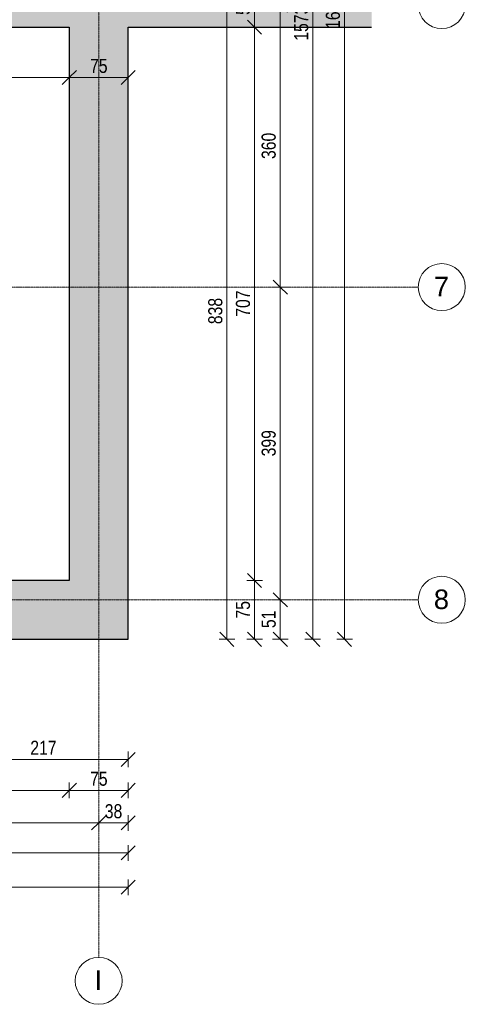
# Model space of a CAD drawing. Header units: centimetres. Extents: x 14727 to 18351, y -10882 to -8514.
# Tile 13 of 20: x 17782 to 18351, y -10882 to -9624. Entities that reach past the tile are written whole.
import ezdxf

# ---------------------------------------------------------------- set-up
doc = ezdxf.new("R2010")
doc.units = ezdxf.units.CM
doc.linetypes.add('Linia siatki', pattern=[0.9925, 0.47, -0.2175, 0.0875, -0.2175])
for name, color, linetype, lineweight in [('A-ANNO-DIMS', 211, 'Continuous', 9), ('A-ANNO-DIMS-100', 211, 'Continuous', 9), ('A-WALL', 113, 'Continuous', 9), ('A-WALL-PATT', 111, 'Continuous', 25), ('I-WALL', 2, 'Continuous', 9), ('S-GRID', 1, 'Continuous', 9), ('S-GRID-IDEN', 1, 'Continuous', 9)]:
    doc.layers.add(name, color=color, linetype=linetype, lineweight=lineweight)
doc.styles.add('Arial', font='arial.ttf', dxfattribs={"height": 25})
doc.styles.add('Arial_3', font='arial.ttf', dxfattribs={"width": 0.8, "height": 18})
doc.dimstyles.new('Przekątna_-_1_8_mm_Arial', dxfattribs={"dimscale": 30.48, "dimtxt": 18.364669, "dimasz": 0.590551, "dimexe": 0.328084, "dimexo": 0.0625, "dimgap": 0.016404, "dimtad": 1, "dimdec": 0, "dimdsep": 46, "dimtxsty": 'Arial_3', "dimblk1": 'OBLIQUE', "dimblk2": 'OBLIQUE', "dimsah": 1, "dimcen": 0.09, "dimazin": 0, "dimtfac": 1, "dimtdec": 4, "dimtix": 1, "dimtmove": 0, "dimatfit": 3, "dimfxl": 0.328084, "dimfxlon": 1, "dimtvp": 1, "dimtolj": 1, "dimtzin": 0, "dimarcsym": 2})

# ---------------------------------------------------------------- blocks, each defined once
blk = doc.blocks.new('Siatka - M_Symbol siatki - okrąg-11506-3b_Poziom parteru inwentaryzacja')
at = {"layer": 'S-GRID-IDEN'}
blk.add_circle((0, 0), 0.3, dxfattribs=at)
blk = doc.blocks.new('DIMBLOCK55-3b_Poziom parteru inwentaryzacja')
at = {"layer": 'A-ANNO-DIMS-100'}
for p, q in [((17704.1, -10568.9), (17704.1, -10558.9)), ((17704.1, -10568.9), (17713.1, -10559.9)), ((17920.6, -10568.9), (17920.6, -10558.9)), ((17920.6, -10568.9), (17929.6, -10559.9)), ((17704.1, -10568.9), (17695.1, -10577.9)), ((17704.1, -10568.9), (17920.6, -10568.9)), ((17704.1, -10568.9), (17704.1, -10578.9)), ((17920.6, -10568.9), (17911.6, -10577.9)), ((17920.6, -10568.9), (17920.6, -10578.9))]:
    blk.add_line(p, q, dxfattribs=at)
at = {"layer": 'A-ANNO-DIMS-100', "color": 0, "insert": (17795.8, -10545), "char_height": 18, "width": 39.668, "attachment_point": 1, "line_spacing_factor": 0.941778, "style": 'Arial_3'}
blk.add_mtext('217', dxfattribs=at)
blk = doc.blocks.new('_Oblique')
at = {"color": 0, "linetype": 'ByBlock', "lineweight": -2}
blk.add_line((-0.5, -0.5), (0.5, 0.5), dxfattribs=at)
blk = doc.blocks.new('DIMBLOCK65-3b_Poziom parteru inwentaryzacja')
at = {"layer": 'A-ANNO-DIMS-100'}
for p, q in [((17368.6, -10608.4), (17368.6, -10598.4)), ((17845.6, -10608.4), (17845.6, -10598.4)), ((17368.6, -10608.4), (17359.6, -10617.4)), ((17368.6, -10608.4), (17377.6, -10599.4)), ((17368.6, -10608.4), (17845.6, -10608.4)), ((17368.6, -10608.4), (17368.6, -10618.4)), ((17845.6, -10608.4), (17836.6, -10617.4)), ((17845.6, -10608.4), (17854.6, -10599.4)), ((17845.6, -10608.4), (17845.6, -10618.4))]:
    blk.add_line(p, q, dxfattribs=at)
at = {"layer": 'A-ANNO-DIMS-100', "color": 0, "insert": (17590.6, -10584.5), "char_height": 18, "width": 39.668, "attachment_point": 1, "line_spacing_factor": 0.941778, "style": 'Arial_3'}
blk.add_mtext('477', dxfattribs=at)
blk = doc.blocks.new('DIMBLOCK66-3b_Poziom parteru inwentaryzacja')
at = {"layer": 'A-ANNO-DIMS-100'}
for p, q in [((17845.6, -10608.4), (17845.6, -10598.4)), ((17920.6, -10608.4), (17920.6, -10598.4)), ((17845.6, -10608.4), (17836.6, -10617.4)), ((17845.6, -10608.4), (17854.6, -10599.4)), ((17845.6, -10608.4), (17920.6, -10608.4)), ((17845.6, -10608.4), (17845.6, -10618.4)), ((17920.6, -10608.4), (17911.6, -10617.4)), ((17920.6, -10608.4), (17929.6, -10599.4)), ((17920.6, -10608.4), (17920.6, -10618.4))]:
    blk.add_line(p, q, dxfattribs=at)
at = {"layer": 'A-ANNO-DIMS-100', "color": 0, "insert": (17872.1, -10584.5), "char_height": 18, "width": 26.445, "attachment_point": 1, "line_spacing_factor": 0.941778, "style": 'Arial_3'}
blk.add_mtext('75', dxfattribs=at)
blk = doc.blocks.new('DIMBLOCK73-3b_Poziom parteru inwentaryzacja')
at = {"layer": 'A-ANNO-DIMS-100'}
for p, q in [((17343.6, -10649.9), (17343.6, -10639.9)), ((17343.6, -10649.9), (17352.6, -10640.9)), ((17883.1, -10649.9), (17883.1, -10639.9)), ((17883.1, -10649.9), (17892.1, -10640.9)), ((17343.6, -10649.9), (17334.6, -10658.9)), ((17343.6, -10649.9), (17883.1, -10649.9)), ((17343.6, -10649.9), (17343.6, -10659.9)), ((17883.1, -10649.9), (17874.1, -10658.9)), ((17883.1, -10649.9), (17883.1, -10659.9))]:
    blk.add_line(p, q, dxfattribs=at)
at = {"layer": 'A-ANNO-DIMS-100', "color": 0, "insert": (17596.8, -10626), "char_height": 18, "width": 39.668, "attachment_point": 1, "line_spacing_factor": 0.941778, "style": 'Arial_3'}
blk.add_mtext('540', dxfattribs=at)
blk = doc.blocks.new('DIMBLOCK74-3b_Poziom parteru inwentaryzacja')
at = {"layer": 'A-ANNO-DIMS-100'}
for p, q in [((17883.1, -10649.9), (17883.1, -10639.9)), ((17883.1, -10649.9), (17892.1, -10640.9)), ((17920.6, -10649.9), (17920.6, -10639.9)), ((17920.6, -10649.9), (17929.6, -10640.9)), ((17883.1, -10649.9), (17874.1, -10658.9)), ((17883.1, -10649.9), (17920.6, -10649.9)), ((17883.1, -10649.9), (17883.1, -10659.9)), ((17920.6, -10649.9), (17911.6, -10658.9)), ((17920.6, -10649.9), (17920.6, -10659.9))]:
    blk.add_line(p, q, dxfattribs=at)
at = {"layer": 'A-ANNO-DIMS-100', "color": 0, "insert": (17890.9, -10626), "char_height": 18, "width": 26.445, "attachment_point": 1, "line_spacing_factor": 0.941778, "style": 'Arial_3'}
blk.add_mtext('38', dxfattribs=at)
blk = doc.blocks.new('DIMBLOCK77-3b_Poziom parteru inwentaryzacja')
at = {"layer": 'A-ANNO-DIMS-100'}
for p, q in [((16794.6, -10688.3), (16794.6, -10678.3)), ((16794.6, -10688.3), (16803.6, -10679.3)), ((17920.6, -10688.3), (17920.6, -10678.3)), ((17920.6, -10688.3), (17929.6, -10679.3)), ((16794.6, -10688.3), (16785.6, -10697.3)), ((16794.6, -10688.3), (17920.6, -10688.3)), ((16794.6, -10688.3), (16794.6, -10698.3)), ((17920.6, -10688.3), (17911.6, -10697.3)), ((17920.6, -10688.3), (17920.6, -10698.3))]:
    blk.add_line(p, q, dxfattribs=at)
at = {"layer": 'A-ANNO-DIMS-100', "color": 0, "insert": (17335.6, -10664.5), "char_height": 18, "width": 52.89, "attachment_point": 1, "line_spacing_factor": 0.941778, "style": 'Arial_3'}
blk.add_mtext('1126', dxfattribs=at)
blk = doc.blocks.new('DIMBLOCK78-3b_Poziom parteru inwentaryzacja')
at = {"layer": 'A-ANNO-DIMS-100'}
for p, q in [((15120.6, -10732), (15120.6, -10722)), ((15120.6, -10732), (15129.6, -10723)), ((17920.6, -10732), (17920.6, -10722)), ((17920.6, -10732), (17929.6, -10723)), ((15120.6, -10732), (15111.6, -10741)), ((15120.6, -10732), (17920.6, -10732)), ((15120.6, -10732), (15120.6, -10742)), ((17920.6, -10732), (17911.6, -10741)), ((17920.6, -10732), (17920.6, -10742))]:
    blk.add_line(p, q, dxfattribs=at)
at = {"layer": 'A-ANNO-DIMS-100', "color": 0, "insert": (16498.6, -10708.2), "char_height": 18, "width": 52.89, "attachment_point": 1, "line_spacing_factor": 0.941778, "style": 'Arial_3'}
blk.add_mtext('2800', dxfattribs=at)
blk = doc.blocks.new('DIMBLOCK101-3b_Poziom parteru inwentaryzacja')
at = {"layer": 'A-ANNO-DIMS-100'}
for p, q in [((18046.8, -9577.7), (18036.8, -9577.7)), ((18046.8, -9577.7), (18037.8, -9568.7)), ((18046.8, -9577.7), (18046.8, -10415.5)), ((18046.8, -9577.7), (18055.8, -9586.7)), ((18046.8, -9577.7), (18056.8, -9577.7)), ((18046.8, -10415.5), (18037.8, -10406.5)), ((18046.8, -10415.5), (18036.8, -10415.5)), ((18046.8, -10415.5), (18055.8, -10424.5)), ((18046.8, -10415.5), (18056.8, -10415.5))]:
    blk.add_line(p, q, dxfattribs=at)
at = {"layer": 'A-ANNO-DIMS-100', "color": 0, "insert": (18022.9, -10013.1), "char_height": 18, "width": 39.668, "attachment_point": 1, "rotation": 90, "line_spacing_factor": 0.941778, "style": 'Arial_3'}
blk.add_mtext('838', dxfattribs=at)
blk = doc.blocks.new('DIMBLOCK107-3b_Poziom parteru inwentaryzacja')
at = {"layer": 'A-ANNO-DIMS-100'}
for p, q in [((18082, -9580.7), (18073, -9571.7)), ((18082, -9580.7), (18072, -9580.7)), ((18082, -9580.7), (18082, -9633.7)), ((18082, -9580.7), (18091, -9589.7)), ((18082, -9580.7), (18092, -9580.7)), ((18082, -9633.7), (18073, -9624.7)), ((18082, -9633.7), (18072, -9633.7)), ((18082, -9633.7), (18091, -9642.7)), ((18082, -9633.7), (18092, -9633.7))]:
    blk.add_line(p, q, dxfattribs=at)
at = {"layer": 'A-ANNO-DIMS-100', "color": 0, "insert": (18058.2, -9618.2), "char_height": 18, "width": 26.445, "attachment_point": 1, "rotation": 90, "line_spacing_factor": 0.941778, "style": 'Arial_3'}
blk.add_mtext('53', dxfattribs=at)
blk = doc.blocks.new('DIMBLOCK108-3b_Poziom parteru inwentaryzacja')
at = {"layer": 'A-ANNO-DIMS-100'}
for p, q in [((18082, -9633.7), (18073, -9624.7)), ((18082, -9633.7), (18072, -9633.7)), ((18082, -9633.7), (18082, -10340.5)), ((18082, -9633.7), (18091, -9642.7)), ((18082, -9633.7), (18092, -9633.7)), ((18082, -10340.5), (18073, -10331.5)), ((18082, -10340.5), (18072, -10340.5)), ((18082, -10340.5), (18091, -10349.5)), ((18082, -10340.5), (18092, -10340.5))]:
    blk.add_line(p, q, dxfattribs=at)
at = {"layer": 'A-ANNO-DIMS-100', "color": 0, "insert": (18058.2, -10003.6), "char_height": 18, "width": 39.668, "attachment_point": 1, "rotation": 90, "line_spacing_factor": 0.941778, "style": 'Arial_3'}
blk.add_mtext('707', dxfattribs=at)
blk = doc.blocks.new('DIMBLOCK109-3b_Poziom parteru inwentaryzacja')
at = {"layer": 'A-ANNO-DIMS-100'}
for p, q in [((18082, -10340.5), (18073, -10331.5)), ((18082, -10340.5), (18072, -10340.5)), ((18082, -10340.5), (18082, -10415.5)), ((18082, -10340.5), (18091, -10349.5)), ((18082, -10340.5), (18092, -10340.5)), ((18082, -10415.5), (18073, -10406.5)), ((18082, -10415.5), (18072, -10415.5)), ((18082, -10415.5), (18091, -10424.5)), ((18082, -10415.5), (18092, -10415.5))]:
    blk.add_line(p, q, dxfattribs=at)
at = {"layer": 'A-ANNO-DIMS-100', "color": 0, "insert": (18058.2, -10389), "char_height": 18, "width": 26.445, "attachment_point": 1, "rotation": 90, "line_spacing_factor": 0.941778, "style": 'Arial_3'}
blk.add_mtext('75', dxfattribs=at)
blk = doc.blocks.new('DIMBLOCK113-3b_Poziom parteru inwentaryzacja')
at = {"layer": 'A-ANNO-DIMS-100'}
for p, q in [((18114.9, -9605.7), (18104.9, -9605.7)), ((18114.9, -9605.7), (18105.9, -9596.7)), ((18114.9, -9605.7), (18114.9, -9965.7)), ((18114.9, -9605.7), (18123.9, -9614.7)), ((18114.9, -9605.7), (18124.9, -9605.7)), ((18114.9, -9965.7), (18105.9, -9956.7)), ((18114.9, -9965.7), (18104.9, -9965.7)), ((18114.9, -9965.7), (18123.9, -9974.7)), ((18114.9, -9965.7), (18124.9, -9965.7))]:
    blk.add_line(p, q, dxfattribs=at)
at = {"layer": 'A-ANNO-DIMS-100', "color": 0, "insert": (18091, -9802.2), "char_height": 18, "width": 39.668, "attachment_point": 1, "rotation": 90, "line_spacing_factor": 0.941778, "style": 'Arial_3'}
blk.add_mtext('360', dxfattribs=at)
blk = doc.blocks.new('DIMBLOCK114-3b_Poziom parteru inwentaryzacja')
at = {"layer": 'A-ANNO-DIMS-100'}
for p, q in [((18114.9, -9965.7), (18105.9, -9956.7)), ((18114.9, -9965.7), (18104.9, -9965.7)), ((18114.9, -9965.7), (18114.9, -10365)), ((18114.9, -9965.7), (18123.9, -9974.7)), ((18114.9, -9965.7), (18124.9, -9965.7)), ((18114.9, -10365), (18105.9, -10356)), ((18114.9, -10365), (18104.9, -10365)), ((18114.9, -10365), (18123.9, -10374)), ((18114.9, -10365), (18124.9, -10365))]:
    blk.add_line(p, q, dxfattribs=at)
at = {"layer": 'A-ANNO-DIMS-100', "color": 0, "insert": (18091, -10181.9), "char_height": 18, "width": 39.668, "attachment_point": 1, "rotation": 90, "line_spacing_factor": 0.941778, "style": 'Arial_3'}
blk.add_mtext('399', dxfattribs=at)
blk = doc.blocks.new('DIMBLOCK115-3b_Poziom parteru inwentaryzacja')
at = {"layer": 'A-ANNO-DIMS-100'}
for p, q in [((18114.9, -10365), (18105.9, -10356)), ((18114.9, -10365), (18104.9, -10365)), ((18114.9, -10365), (18114.9, -10415.5)), ((18114.9, -10365), (18123.9, -10374)), ((18114.9, -10365), (18124.9, -10365)), ((18114.9, -10415.5), (18105.9, -10406.5)), ((18114.9, -10415.5), (18104.9, -10415.5)), ((18114.9, -10415.5), (18123.9, -10424.5)), ((18114.9, -10415.5), (18124.9, -10415.5))]:
    blk.add_line(p, q, dxfattribs=at)
at = {"layer": 'A-ANNO-DIMS-100', "color": 0, "insert": (18091, -10401.2), "char_height": 18, "width": 26.445, "attachment_point": 1, "rotation": 90, "line_spacing_factor": 0.941778, "style": 'Arial_3'}
blk.add_mtext('51', dxfattribs=at)
blk = doc.blocks.new('DIMBLOCK116-3b_Poziom parteru inwentaryzacja')
at = {"layer": 'A-ANNO-DIMS-100'}
for p, q in [((18156.3, -8842.7), (18147.3, -8833.7)), ((18156.3, -8842.7), (18146.3, -8842.7)), ((18156.3, -10415.5), (18156.3, -8842.7)), ((18156.3, -8842.7), (18165.3, -8851.7)), ((18156.3, -8842.7), (18166.3, -8842.7)), ((18156.3, -10415.5), (18147.3, -10406.5)), ((18156.3, -10415.5), (18146.3, -10415.5)), ((18156.3, -10415.5), (18165.3, -10424.5)), ((18156.3, -10415.5), (18166.3, -10415.5))]:
    blk.add_line(p, q, dxfattribs=at)
at = {"layer": 'A-ANNO-DIMS-100', "color": 0, "insert": (18132.5, -9651.1), "char_height": 18, "width": 52.89, "attachment_point": 1, "rotation": 90, "line_spacing_factor": 0.941778, "style": 'Arial_3'}
blk.add_mtext('1573', dxfattribs=at)
blk = doc.blocks.new('DIMBLOCK118-3b_Poziom parteru inwentaryzacja')
at = {"layer": 'A-ANNO-DIMS-100'}
for p, q in [((18196.9, -8812.7), (18186.9, -8812.7)), ((18196.9, -8812.7), (18187.9, -8803.7)), ((18196.9, -10415.5), (18196.9, -8812.7)), ((18196.9, -8812.7), (18205.9, -8821.7)), ((18196.9, -8812.7), (18206.9, -8812.7)), ((18196.9, -10415.5), (18187.9, -10406.5)), ((18196.9, -10415.5), (18186.9, -10415.5)), ((18196.9, -10415.5), (18205.9, -10424.5)), ((18196.9, -10415.5), (18206.9, -10415.5))]:
    blk.add_line(p, q, dxfattribs=at)
at = {"layer": 'A-ANNO-DIMS-100', "color": 0, "insert": (18173, -9636.1), "char_height": 18, "width": 52.89, "attachment_point": 1, "rotation": 90, "line_spacing_factor": 0.941778, "style": 'Arial_3'}
blk.add_mtext('1603', dxfattribs=at)
blk = doc.blocks.new('DIMBLOCK136-3b_Poziom parteru inwentaryzacja')
at = {"layer": 'A-ANNO-DIMS-100'}
for p, q in [((17663.6, -9698.2), (17663.6, -9688.2)), ((17663.6, -9698.2), (17672.6, -9689.2)), ((17845.6, -9698.2), (17845.6, -9688.2)), ((17845.6, -9698.2), (17854.6, -9689.2)), ((17663.6, -9698.2), (17654.6, -9707.2)), ((17663.6, -9698.2), (17845.6, -9698.2)), ((17663.6, -9698.2), (17663.6, -9708.2)), ((17845.6, -9698.2), (17836.6, -9707.2)), ((17845.6, -9698.2), (17845.6, -9708.2))]:
    blk.add_line(p, q, dxfattribs=at)
at = {"layer": 'A-ANNO-DIMS-100', "color": 0, "insert": (17738.1, -9674.3), "char_height": 18, "width": 39.668, "attachment_point": 1, "line_spacing_factor": 0.941778, "style": 'Arial_3'}
blk.add_mtext('182', dxfattribs=at)
blk = doc.blocks.new('DIMBLOCK137-3b_Poziom parteru inwentaryzacja')
at = {"layer": 'A-ANNO-DIMS-100'}
for p, q in [((17845.6, -9698.2), (17845.6, -9688.2)), ((17845.6, -9698.2), (17854.6, -9689.2)), ((17920.6, -9698.2), (17920.6, -9688.2)), ((17920.6, -9698.2), (17929.6, -9689.2)), ((17845.6, -9698.2), (17836.6, -9707.2)), ((17845.6, -9698.2), (17920.6, -9698.2)), ((17845.6, -9698.2), (17845.6, -9708.2)), ((17920.6, -9698.2), (17911.6, -9707.2)), ((17920.6, -9698.2), (17920.6, -9708.2))]:
    blk.add_line(p, q, dxfattribs=at)
at = {"layer": 'A-ANNO-DIMS-100', "color": 0, "insert": (17872.1, -9674.3), "char_height": 18, "width": 26.445, "attachment_point": 1, "line_spacing_factor": 0.941778, "style": 'Arial_3'}
blk.add_mtext('75', dxfattribs=at)

msp = doc.modelspace()

# ---------------------------------------------------------------- hatches: boundary and pattern name
at = {"layer": 'A-WALL-PATT', "lineweight": 9}
h = msp.add_hatch(color=256, dxfattribs=at)
h.paths.add_polyline_path([(17845.6, -10340.5), (17920.6, -10340.5), (17920.6, -9577.7), (17845.6, -9577.7), (17845.6, -10218.9)])
h.paths.add_polyline_path([(17908, -9387.7), (17920.6, -9387.7), (17920.6, -8917.7), (17845.6, -8917.7), (17845.6, -9387.7), (17903.1, -9387.7)])
h = msp.add_hatch(color=256, dxfattribs=at)
h.paths.add_polyline_path([(17845.6, -9633.7), (17845.6, -9580.7), (17663.6, -9580.7), (17663.6, -9633.7), (17668.3, -9633.7)])
h.paths.add_polyline_path([(17573.6, -9633.7), (17573.6, -9580.7), (17173.6, -9580.7), (17173.6, -9633.7), (17569, -9633.7)])
h.paths.add_polyline_path([(17079, -9633.7), (17083.6, -9633.7), (17083.6, -9580.7), (16840.6, -9580.7), (16840.6, -9633.7), (16966.3, -9633.7)])
msp.add_hatch(color=256, dxfattribs=at).paths.add_polyline_path([(18231.3, -9633.7), (18231.3, -9580.7), (17920.6, -9580.7), (17920.6, -9633.7)])
h = msp.add_hatch(color=256, dxfattribs=at)
h.paths.add_polyline_path([(17920.6, -10415.5), (17920.6, -10340.5), (17704.1, -10340.5), (17704.1, -10415.5)])
h.paths.add_polyline_path([(17466.6, -10415.5), (17466.6, -10340.5), (17279.1, -10340.5), (17279.1, -10415.5), (17388, -10415.5)])
h.paths.add_polyline_path([(16913.6, -10415.5), (17041.6, -10415.5), (17041.6, -10340.5), (16840.6, -10340.5), (16840.6, -10415.5), (16900.5, -10415.5)])

# ---------------------------------------------------------------- linework, layer by layer
at = {"layer": 'A-WALL', "lineweight": 25}
for p, q in [((17845.6, -9633.7), (17845.6, -10340.5)), ((17920.6, -10415.5), (17920.6, -9633.7)), ((17845.6, -10340.5), (17704.1, -10340.5)), ((17704.1, -10415.5), (17920.6, -10415.5))]:
    msp.add_line(p, q, dxfattribs=at)
at = {"layer": 'I-WALL', "lineweight": 25}
for p, q in [((17668.3, -9633.7), (17845.6, -9633.7)), ((17920.6, -9633.7), (18231.3, -9633.7))]:
    msp.add_line(p, q, dxfattribs=at)
at = {"layer": 'S-GRID', "linetype": 'Linia siatki'}
for p, q in [((17883.1, -8573.6), (17883.1, -10821.6)), ((14786.8, -9965.7), (18291, -9965.7)), ((14786.8, -10365), (18291, -10365))]:
    msp.add_line(p, q, dxfattribs=at)

# ---------------------------------------------------------------- block references
at = {"layer": 'S-GRID-IDEN', "xscale": 99.99999999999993, "yscale": 99.99999999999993, "zscale": 99.99999999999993}
for p, rotation in [((18321, -9605.7), 269.9999999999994), ((18321, -9965.7), 269.9999999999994), ((18321, -10365), 269.9999999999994), ((17883.1, -10851.6), 180)]:
    msp.add_blockref('Siatka - M_Symbol siatki - okrąg-11506-3b_Poziom parteru inwentaryzacja', p, dxfattribs=dict(at, rotation=rotation))

# ---------------------------------------------------------------- dimensions: what is measured, and where the dimension line sits
at = {"layer": 'A-ANNO-DIMS'}
for base, p1, p2, override, picture, middle in [((18196.9, -8812.7), (18186.9, -10415.5), (18186.9, -8812.7), {"dimpost": '<>', "dimfxl": 1602.774794}, 'DIMBLOCK118-3b_Poziom parteru inwentaryzacja', (18187.2, -9614.1)), ((18156.3, -8842.7), (18146.3, -10415.5), (18146.3, -8842.7), {"dimpost": '<>', "dimfxl": 1572.774794}, 'DIMBLOCK116-3b_Poziom parteru inwentaryzacja', (18146.6, -9629.1)), ((18046.8, -10415.5), (18036.8, -9577.7), (18036.8, -10415.5), {"dimpost": '<>', "dimfxl": 837.774794}, 'DIMBLOCK101-3b_Poziom parteru inwentaryzacja', (18037.1, -9996.6)), ((18082, -9633.7), (18072, -9580.7), (18072, -9633.7), {"dimpost": '<>', "dimfxl": 53}, 'DIMBLOCK107-3b_Poziom parteru inwentaryzacja', (18072.3, -9607.2)), ((18114.9, -9965.7), (18124.9, -9605.7), (18124.9, -9965.7), {"dimpost": '<>', "dimfxl": 360}, 'DIMBLOCK113-3b_Poziom parteru inwentaryzacja', (18105.2, -9785.7)), ((18082, -10340.5), (18072, -9633.7), (18072, -10340.5), {"dimpost": '<>', "dimfxl": 706.774794}, 'DIMBLOCK108-3b_Poziom parteru inwentaryzacja', (18072.3, -9987.1)), ((18114.9, -10365), (18124.9, -9965.7), (18124.9, -10365), {"dimpost": '<>', "dimfxl": 399.25}, 'DIMBLOCK114-3b_Poziom parteru inwentaryzacja', (18105.2, -10165.3)), ((18082, -10415.5), (18072, -10340.5), (18072, -10415.5), {"dimpost": '<>', "dimfxl": 75}, 'DIMBLOCK109-3b_Poziom parteru inwentaryzacja', (18072.4, -10378)), ((18114.8802, -10415.4897), (18124.8802, -10364.9649), (18104.8802, -10415.4897), {"dimpost": '<>', "dimfxl": 54.339257}, 'DIMBLOCK115-3b_Poziom parteru inwentaryzacja', (18105.1899, -10390.2273))]:
    dim = msp.add_linear_dim(base=base, p1=p1, p2=p2, angle=90, dimstyle='Przekątna_-_1_8_mm_Arial', override=override, dxfattribs=at)
    dim.commit()
    dim.dimension.update_dxf_attribs({"geometry": picture, "text_midpoint": middle})
for base, p1, p2, override, picture, middle in [((17845.6, -9698.2), (17663.6, -9688.2), (17845.6, -9688.2), {"dimpost": '<>', "dimfxl": 182}, 'DIMBLOCK136-3b_Poziom parteru inwentaryzacja', (17754.6, -9688.5)), ((17920.6, -9698.2), (17845.6, -9688.2), (17920.6, -9688.2), {"dimpost": '<>', "dimfxl": 75}, 'DIMBLOCK137-3b_Poziom parteru inwentaryzacja', (17883.1, -9688.5)), ((17920.6226, -10568.9116), (17704.0826, -10558.9116), (17920.6226, -10558.9116), {"dimpost": '<>', "dimfxl": 216.54}, 'DIMBLOCK55-3b_Poziom parteru inwentaryzacja', (17812.3526, -10559.3747)), ((17845.6, -10608.4), (17368.6, -10598.4), (17845.6, -10598.4), {"dimpost": '<>', "dimfxl": 477}, 'DIMBLOCK65-3b_Poziom parteru inwentaryzacja', (17607.1, -10598.9)), ((17920.6, -10608.4), (17845.6, -10598.4), (17920.6, -10598.4), {"dimpost": '<>', "dimfxl": 75}, 'DIMBLOCK66-3b_Poziom parteru inwentaryzacja', (17883.1, -10598.7)), ((17883.1225548, -10649.865427), (17343.6225548, -10639.865427), (17883.1225548, -10639.865427), {"dimpost": '<>', "dimfxl": 539.5}, 'DIMBLOCK73-3b_Poziom parteru inwentaryzacja', (17613.3725548, -10640.1751132)), ((17920.6225548, -10649.865427), (17883.1225548, -10639.865427), (17920.6225548, -10639.865427), {"dimpost": '<>', "dimfxl": 37.5}, 'DIMBLOCK74-3b_Poziom parteru inwentaryzacja', (17901.8725548, -10640.168974)), ((17920.6, -10688.3), (16794.6, -10678.3), (17920.6, -10678.3), {"dimpost": '<>', "dimfxl": 1126}, 'DIMBLOCK77-3b_Poziom parteru inwentaryzacja', (17357.6, -10678.7)), ((17920.6, -10732), (15120.6, -10722), (17920.6, -10722), {"dimpost": '<>', "dimfxl": 2800}, 'DIMBLOCK78-3b_Poziom parteru inwentaryzacja', (16520.6, -10722.4))]:
    dim = msp.add_linear_dim(base=base, p1=p1, p2=p2, dimstyle='Przekątna_-_1_8_mm_Arial', override=override, dxfattribs=at)
    dim.commit()
    dim.dimension.update_dxf_attribs({"geometry": picture, "text_midpoint": middle})

# ---------------------------------------------------------------- next in the draw order: texts
at = {"layer": 'S-GRID-IDEN', "char_height": 25, "attachment_point": 1, "style": 'Arial', "bg_fill": 3, "box_fill_scale": 1.25, "bg_fill_color": 256, "bg_fill_true_color": 13158600, "bg_fill_transparency": 0}
for s, insert, width in [('\\fArial|b0|i0|c238|p34|;7', (18310.8, -9952.6), 23.249), ('\\fArial|b0|i0|c238|p34|;8', (18310.8, -10351.9), 23.249), ('\\fArial|b0|i0|c238|p34|;I', (17877.8, -10838.2), 12.025)]:
    msp.add_mtext(s, dxfattribs=dict(at, insert=insert, width=width))

doc.saveas('drawing.dxf')
